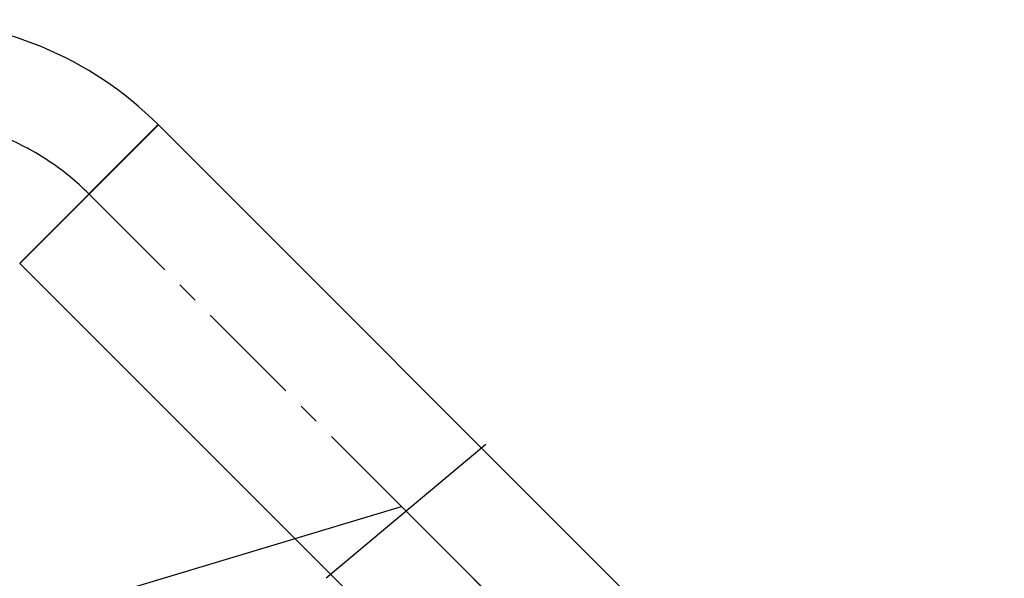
# Model space of a CAD drawing. Header units: millimetres. Extents: x 0 to 5940, y 0 to 4200.
# Tile 43 of 47: x 2734 to 3309, y 3145 to 3471. Entities that reach past the tile are written whole.
import ezdxf

# ---------------------------------------------------------------- set-up
doc = ezdxf.new("R2010")
doc.units = ezdxf.units.MM
doc.header["$LTSCALE"] = 50
doc.linetypes.add('MITTE', pattern=[2, 1.25, -0.25, 0.25, -0.25])
for name, color, linetype in [('02-LINIE-035', 2, 'CONTINUOUS'), ('03-LINIE-050', 3, 'CONTINUOUS'), ('05-ACHSE', 1, 'MITTE')]:
    doc.layers.add(name, color=color, linetype=linetype)

msp = doc.modelspace()

# ---------------------------------------------------------------- linework, layer by layer
at = {"layer": '02-LINIE-035'}
for p, q in [((2814.67, 3410.09), (2733.85, 3329.27)), ((2733.99, 3329.12), (2814.81, 3409.95)), ((3228.47, 2996.29), (2814.81, 3409.95)), ((3147.65, 2915.47), (2733.99, 3329.12))]:
    msp.add_line(p, q, dxfattribs=at)
msp.add_arc((2666.78, 3262.2), 209.15, 45, 90, dxfattribs=at)
at = {"layer": '03-LINIE-050'}
msp.add_line((2912.82, 3145.5), (3006.02, 3223.53), dxfattribs=at)
msp.add_lwpolyline([(2514.78, 3129.2), (2764.18, 3129.2), (2956.77, 3187.17), (3040.63, 3103.31), (3093.41, 3081.45), (3251.13, 3100.42), (3387.12, 3156.47)], dxfattribs=at)
at = {"layer": '05-ACHSE'}
msp.add_line((2774.4, 3369.54), (3188.22, 2955.72), dxfattribs=at)
msp.add_arc((2666.78, 3262.2), 152, 45, 90, dxfattribs=at)

doc.saveas('drawing.dxf')
